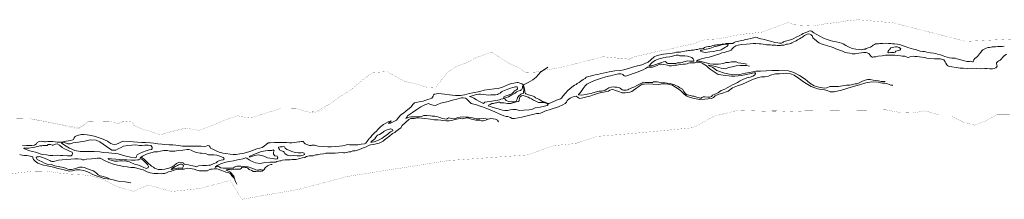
# Model space of a CAD drawing. Header units: metres. Extents: x 347609 to 404409, y 8547781 to 8605413.
# Tile 3 of 38: x 352336 to 356366, y 8548434 to 8549171. Entities that reach past the tile are written whole.
import ezdxf

# ---------------------------------------------------------------- set-up
doc = ezdxf.new("R2010")
doc.units = ezdxf.units.M
doc.layers.add('01. RIO', color=7, linetype='Continuous', lineweight=5, true_color=0x2776bb)
doc.layers.add('02. FAJA MARGINAL', color=5, linetype='Continuous', lineweight=0)
doc.layers.add('PREDIOS INSCRITOS EN LA BASE GRAFICA REGISTRAL (HUAURA) NOMBRE', color=7, linetype='Continuous', true_color=0xfffff0)

# ---------------------------------------------------------------- blocks, each defined once
blk = doc.blocks.new('REIORORI')
at = {"layer": '01. RIO', "color": 152, "lineweight": 15, "true_color": 0x2776bb, "flags": 128}
for points in [[(356366.2, 8549063), (356357.7, 8549061.7), (356350.7, 8549060.9), (356338.3, 8549060.7), (356329.4, 8549060.1), (356322.5, 8549059.7), (356316.9, 8549059.6), (356311.8, 8549058.6), (356305.5, 8549057.6), (356300.2, 8549056.4), (356292.3, 8549053.7), (356286.1, 8549051.1), (356278.3, 8549047.2), (356274.6, 8549043.7), (356271.1, 8549038.6), (356264.6, 8549030.7), (356255.8, 8549020.3), (356245.6, 8549012.3), (356241.3, 8549005.9), (356239.4, 8549000.4), (356239.1, 8548997.7), (356238.4, 8548997.7), (356235.9, 8548998.7), (356233.1, 8548999.7), (356229.8, 8549000.2), (356223.9, 8548999.9), (356213.4, 8548999.6), (356203.3, 8549002), (356192.1, 8549004.9), (356184.4, 8549007.9), (356176.8, 8549009.6), (356171.4, 8549010.7), (356165.3, 8549012.7), (356151.9, 8549013.3), (356142, 8549014.8), (356132.8, 8549016.9), (356123.2, 8549020.1), (356115.5, 8549022.1), (356104.7, 8549026.2), (356093, 8549030), (356085.7, 8549031.9), (356077.8, 8549033.3), (356063.9, 8549035.1), (356049.5, 8549038), (356039.4, 8549040.6), (356032.1, 8549040.6), (356022.4, 8549042.3), (356013.5, 8549044.7), (356003, 8549048.2), (355995.1, 8549050.1), (355976, 8549055.6), (355960, 8549061.4), (355948.6, 8549065), (355937.2, 8549068.6), (355928.4, 8549070.2), (355917.1, 8549071.6), (355909.1, 8549072.4), (355901.7, 8549073.2), (355891.8, 8549073.4), (355881.3, 8549074.1), (355869.6, 8549073.9), (355862.2, 8549073.9), (355857.3, 8549072.7), (355851.7, 8549072.4), (355847, 8549072.2), (355842.5, 8549072.1), (355839, 8549071.6), (355834.9, 8549069.5), (355829.9, 8549066.2), (355826.8, 8549063.8), (355818.5, 8549058.3), (355809.1, 8549055), (355800.7, 8549052.2), (355797.9, 8549050.2), (355791.8, 8549049.4), (355782.4, 8549047.8), (355772.3, 8549048.2), (355758.4, 8549049.5), (355743.6, 8549052.8), (355731.2, 8549057.7), (355716.9, 8549064.6), (355706.6, 8549071.9), (355700.2, 8549074.1), (355689.6, 8549077.2), (355678.3, 8549079.9), (355663.5, 8549082.9), (355654, 8549085.7), (355640.9, 8549089.2), (355625.5, 8549095), (355611.4, 8549102.8), (355595.8, 8549111.1), (355587, 8549116.7), (355581.9, 8549120.3), (355577.8, 8549123.8), (355574.2, 8549125.4), (355565.8, 8549123.5), (355558, 8549119.9), (355549.6, 8549117.2), (355542.7, 8549114), (355536.1, 8549110.3), (355526.4, 8549104.2), (355514.3, 8549099.1), (355505, 8549094.2), (355496.4, 8549090.4), (355485.3, 8549086.9), (355476.7, 8549084.8), (355470.2, 8549082.5), (355465.3, 8549081.6), (355462.1, 8549080.1), (355460, 8549077.7), (355454.6, 8549075.3), (355446.6, 8549075.2), (355439.3, 8549075.7), (355427.6, 8549078), (355409.7, 8549082.9), (355402.2, 8549084), (355384.1, 8549089.2), (355369.1, 8549092.1), (355362.2, 8549093.8), (355357.8, 8549096.3), (355354.7, 8549098.2), (355349.1, 8549099.1), (355339.2, 8549096.7), (355328.4, 8549093.5), (355316, 8549091.3), (355305, 8549089.6), (355299.6, 8549087.4), (355290.1, 8549085.8), (355279.4, 8549083.3), (355266.2, 8549080.4), (355260.9, 8549077.9), (355255, 8549073.5), (355246.3, 8549072.8), (355239.4, 8549073.1), (355231.5, 8549073.4), (355226.3, 8549072.8), (355221, 8549071.2), (355214.5, 8549071.4), (355208.7, 8549069.3), (355204.1, 8549069.2), (355200.7, 8549068.3), (355196.8, 8549067.3), (355193.4, 8549068), (355190.2, 8549067.9), (355184.4, 8549066.9), (355179.2, 8549065.9), (355172.7, 8549065.1), (355166.4, 8549062.5), (355162, 8549061.5), (355154.8, 8549060.7), (355146.9, 8549059.2), (355139.5, 8549056.5), (355134.3, 8549052.7), (355128.3, 8549051.9), (355123.1, 8549051.9), (355117.1, 8549051), (355111.1, 8549048.6), (355105.1, 8549048.3), (355098.6, 8549047.8), (355093.4, 8549046.1), (355091.8, 8549045.5), (355084.4, 8549045.3), (355079.3, 8549045), (355073.6, 8549044.2), (355068.3, 8549043.6), (355064.7, 8549042.6), (355058.8, 8549041.9), (355047.8, 8549040), (355041, 8549037.7), (355031.7, 8549037.5), (355024.5, 8549037.3), (355015.1, 8549035.4), (355006.2, 8549033.9), (354971.2, 8549029.1), (354945.3, 8549024), (354932.9, 8549019.1), (354919.2, 8549006.4), (354908.9, 8548997), (354905, 8548995.3), (354882.9, 8548985.2), (354854.3, 8548978.5), (354822.1, 8548969.1), (354808.3, 8548964.7), (354794.4, 8548962.9), (354772.1, 8548960.6), (354748.8, 8548957.1), (354711.4, 8548949.1), (354703, 8548946.4), (354691.4, 8548944.5), (354676.3, 8548940.5), (354666, 8548938.5), (354655.4, 8548934.8), (354650.3, 8548929.8), (354643, 8548925.7), (354633.1, 8548919.3), (354625.5, 8548913.9), (354618.3, 8548909.3), (354613.2, 8548905.7), (354606.7, 8548902), (354595.8, 8548894.4), (354587.6, 8548887), (354579.5, 8548879.8), (354569.5, 8548869.9), (354558.6, 8548857.3), (354553.3, 8548848.4), (354550, 8548846.2), (354541.4, 8548843.7), (354533.1, 8548840.6), (354522.4, 8548835.3), (354512.1, 8548830.9), (354506.7, 8548828.3), (354503.6, 8548826.7), (354499.1, 8548827.4), (354492.6, 8548830.4), (354486.9, 8548832.5), (354476.1, 8548835.9), (354469.7, 8548839.6), (354460.5, 8548844.4), (354447.4, 8548850.4), (354445.3, 8548853.4), (354444.8, 8548854.3), (354442.1, 8548855.4), (354433.3, 8548858.2), (354419.3, 8548863.2), (354408.1, 8548866.7), (354406.3, 8548868.8), (354404.9, 8548870.6), (354403.5, 8548874), (354403.3, 8548877.3), (354402.9, 8548884.1), (354400.4, 8548893.5), (354400, 8548896.5), (354397.7, 8548903.5), (354391.8, 8548907.4), (354387.4, 8548908.6), (354382.9, 8548911.1), (354376.3, 8548913.3), (354373, 8548913.4), (354359.1, 8548911), (354348.8, 8548909.6), (354337.4, 8548905.1), (354325.2, 8548899.9), (354312.1, 8548894.6), (354294.5, 8548888.2), (354278.9, 8548887.4), (354237.4, 8548881.3), (354220, 8548876.7), (354191, 8548871), (354175.4, 8548868.4), (354157.4, 8548862), (354140.9, 8548859.8), (354133.3, 8548860), (354120.5, 8548860.6), (354095.9, 8548862.6), (354074.3, 8548865.3), (354062.8, 8548867.4), (354050.7, 8548868.2), (354034.2, 8548865.8), (354030.5, 8548862.3), (354028.1, 8548856.8), (354026.5, 8548852.9), (354023.2, 8548849.5), (354016.9, 8548846.4), (354006.5, 8548843.7), (353994.6, 8548839.5), (353987.1, 8548837.3), (353970.6, 8548833.8), (353959.1, 8548831.8), (353952.6, 8548829.4), (353946.9, 8548825), (353937.3, 8548812), (353924.5, 8548802.6), (353916.5, 8548795.4), (353907.7, 8548787.1), (353896, 8548780.3), (353888.2, 8548770.4), (353879.1, 8548758.5), (353864.8, 8548751.2), (353853.6, 8548746.3), (353845.1, 8548744.7), (353846.2, 8548747), (353852.6, 8548750.9), (353857.3, 8548755.6)], [(356375.5, 8549030.1), (356366.1, 8549022.4), (356358.8, 8549015.6), (356354.6, 8549009.9), (356349.5, 8549004.6), (356344.1, 8549002.5), (356340.3, 8548999), (356337.5, 8548997), (356334.5, 8548993.4), (356333.7, 8548990), (356335.7, 8548985.3), (356336.3, 8548980.6), (356334.6, 8548976.7), (356330.8, 8548972.9), (356324.6, 8548970.6), (356318.3, 8548969.9), (356307.1, 8548969.6), (356294.5, 8548970.2), (356287, 8548970.2), (356270.1, 8548969.9), (356252, 8548971), (356232.6, 8548971.5), (356215.2, 8548970.5), (356197.3, 8548971.8), (356185.5, 8548972), (356168.5, 8548974.2), (356151.7, 8548977.2), (356139.9, 8548979.6), (356134.7, 8548982), (356131.4, 8548986), (356127.4, 8548992), (356124.7, 8548998.4), (356121.4, 8549002.3), (356118.3, 8549005.9), (356113.7, 8549008.3), (356105.6, 8549011), (356081, 8549010.2), (356060.9, 8549011.6), (356049.5, 8549013.2), (356044.3, 8549014.6), (356038, 8549015.7), (356028.3, 8549016.9), (356018.6, 8549018.2), (356009.1, 8549019.4), (355999.6, 8549020.4), (355992.5, 8549020.9), (355983.8, 8549019.7), (355977.2, 8549017.2), (355972.8, 8549015.9), (355969.1, 8549016.6), (355964.6, 8549019.2), (355958.8, 8549020.9), (355954.1, 8549021.7), (355947.5, 8549021.4), (355941, 8549022.6), (355930.6, 8549024.1), (355918.6, 8549025.1), (355908, 8549025.8), (355893, 8549026.1), (355880.2, 8549024.9), (355865.7, 8549022.7), (355850, 8549020.7), (355840.6, 8549019.3), (355831.7, 8549018.3), (355828.6, 8549016.9), (355824.7, 8549016.9), (355821.7, 8549020.1), (355816.2, 8549026.7), (355811.1, 8549032.4), (355800.9, 8549036), (355789.6, 8549036.1), (355782.3, 8549034.7), (355770.2, 8549033.1), (355756.2, 8549031.1), (355743.7, 8549031.6), (355733.4, 8549033), (355722.8, 8549035.7), (355711.5, 8549038.4), (355704.2, 8549041.6), (355695.5, 8549044.8), (355684.8, 8549049.2), (355676.7, 8549052), (355671.3, 8549054.1), (355665.7, 8549056.5), (355657.3, 8549059.5), (355650.6, 8549061.5), (355643.3, 8549063.8), (355634.5, 8549065.9), (355624.3, 8549069.2), (355616.8, 8549072.5), (355607.7, 8549076.5), (355601.9, 8549080.6), (355597.1, 8549084.5), (355588.8, 8549090.9), (355583.1, 8549097), (355580.7, 8549103.7), (355575.7, 8549108.6), (355569.6, 8549111.3), (355564.8, 8549112.4), (355559.7, 8549111.4), (355557, 8549109.7), (355551.4, 8549108.2), (355547.8, 8549106.2), (355544.7, 8549103), (355540, 8549099.6), (355534.4, 8549096.5), (355527.7, 8549091.9), (355519.3, 8549087.8), (355514.6, 8549084.9), (355510.9, 8549082.7), (355504.5, 8549079.9), (355496.4, 8549076.2), (355492.3, 8549073.7), (355486.5, 8549071.4), (355480, 8549070.4), (355473.1, 8549070), (355467.3, 8549067.8), (355463.9, 8549066.3), (355460.2, 8549066.4), (355458.2, 8549066.2), (355453.4, 8549065.9), (355450.1, 8549065.8), (355443.5, 8549065.6), (355437, 8549065.6), (355429.6, 8549065.9), (355421.7, 8549066.9), (355415.6, 8549066.9), (355409.7, 8549067.7), (355404.7, 8549068), (355399.2, 8549068), (355393.3, 8549068.5), (355387.1, 8549069.4), (355378.7, 8549070.7), (355369.9, 8549071.4), (355362.9, 8549071.9), (355349.2, 8549072.9), (355337.8, 8549073.7), (355325.4, 8549072.3), (355310.8, 8549070.9), (355290.9, 8549069.8), (355277.5, 8549066), (355267.9, 8549064.2), (355258.7, 8549057.7), (355252.8, 8549051.5), (355248, 8549046.4), (355237.9, 8549042.5), (355228.3, 8549038.5), (355219.3, 8549036.1), (355210.1, 8549034.5), (355202.1, 8549031.3), (355188.5, 8549026.7), (355171.3, 8549021.5), (355158.8, 8549017.9), (355143.7, 8549014.6), (355127.1, 8549010.8), (355110.9, 8549005.5), (355107.6, 8549003.3), (355107.4, 8549002), (355108.5, 8549001), (355111.3, 8549002.1), (355118.5, 8549001.3), (355126.1, 8549000), (355134.5, 8548997.1), (355146.1, 8548993.5), (355161.4, 8548990.1), (355174.1, 8548988.8), (355185.1, 8548987.9), (355196.5, 8548988.4), (355216.8, 8548991.1), (355227, 8548994.8), (355238.7, 8548995.8), (355250.1, 8548997.8), (355269.2, 8548997.5), (355277.5, 8548994), (355298.7, 8548991.2), (355312.2, 8548989)], [(354397.7, 8548903.5), (354417.1, 8548913), (354436.3, 8548924.3), (354450.4, 8548935), (354459.8, 8548946.3), (354468.3, 8548956.1), (354497.8, 8548976.8)], [(355878.7, 8548917.6), (355861.8, 8548917.3), (355850.7, 8548920), (355829.6, 8548923.3), (355817.2, 8548925.5), (355807.9, 8548925.8), (355796.2, 8548922.4), (355785.3, 8548919.4), (355775.1, 8548913.4), (355763.6, 8548908.3), (355756.4, 8548907.4), (355733.5, 8548902), (355720.8, 8548901.7), (355703.9, 8548899.8), (355687.1, 8548896.8), (355674.7, 8548897.1), (355660.8, 8548897.4), (355652.1, 8548896.8), (355639.2, 8548891.7), (355630.4, 8548889.9), (355607.5, 8548894.1), (355587.6, 8548900.1), (355570.4, 8548911), (355551.1, 8548926.4), (355527.6, 8548942.6), (355504.1, 8548954.1), (355482.7, 8548960.7), (355443.8, 8548963.1), (355414.3, 8548962.5), (355367.8, 8548959.2), (355349, 8548959.9), (355329.4, 8548956.3), (355307.3, 8548951.2), (355282.5, 8548946.8), (355254.4, 8548944.3), (355220.5, 8548951.9), (355189.8, 8548962.5), (355173.1, 8548974.6), (355155.5, 8548983.7), (355157.2, 8548983.9), (355172, 8548981.6), (355188.3, 8548978), (355207.6, 8548972.2), (355223.5, 8548969.5), (355238.7, 8548975.4), (355252.9, 8548978), (355268.2, 8548981.4), (355285.6, 8548983.3), (355300.8, 8548983.3), (355310.5, 8548983), (355322.8, 8548979.9)], [(355910.3, 8548902.1), (355902.1, 8548902.6), (355894.6, 8548905.6), (355887.7, 8548907.7), (355877.7, 8548910.6), (355868, 8548911.2), (355859.7, 8548912.5), (355849.4, 8548914.6), (355824.5, 8548916.4), (355798.9, 8548912.1), (355773.6, 8548903.4), (355743.9, 8548895.4), (355700.3, 8548881.6), (355670.1, 8548874.5), (355653.8, 8548874.5), (355641.3, 8548879.9), (355630.6, 8548882.7), (355618.4, 8548884.9), (355601.9, 8548887.9), (355575.7, 8548897), (355547.8, 8548913.7), (355523.4, 8548931), (355506.1, 8548942.9), (355491.7, 8548948.7), (355472.8, 8548951.6), (355462.3, 8548949.9), (355446.3, 8548949.3), (355430.3, 8548948.7), (355409.1, 8548942.9), (355400.5, 8548939.5), (355385.9, 8548936.4), (355371.7, 8548937), (355360.3, 8548934.1), (355335.1, 8548925.4), (355309, 8548913.1), (355294.5, 8548906), (355273.9, 8548899), (355253.6, 8548891), (355236.1, 8548877.1), (355227.6, 8548875.2), (355213.3, 8548870), (355197.9, 8548865), (355183.2, 8548858), (355176.3, 8548851.9), (355167.8, 8548847.8), (355140.2, 8548845.1), (355120.3, 8548844.2), (355096.3, 8548847.8), (355080.8, 8548851.5), (355063.4, 8548857.9), (355053.2, 8548867.7), (355040.6, 8548881.1), (355027.7, 8548890.7), (355014, 8548897.9), (355007.7, 8548902), (354989.5, 8548906.4), (354970.3, 8548907.2), (354949.8, 8548905.3), (354928, 8548906.8), (354909.6, 8548907.2), (354892, 8548906.4), (354884.1, 8548905.9), (354871.9, 8548897.9), (354856, 8548887.5), (354846.7, 8548880.7), (354841.1, 8548876.8), (354833.3, 8548873.3), (354823.7, 8548872.2), (354814.2, 8548871.4), (354801.1, 8548871), (354787.9, 8548876), (354775.1, 8548879.9), (354767.6, 8548883.4), (354761.4, 8548884.7), (354752.3, 8548882.2), (354745.9, 8548877.6), (354732.3, 8548874.9), (354718.2, 8548872.6), (354705.9, 8548869.3), (354685.4, 8548862.3), (354670.3, 8548856.7), (354652.3, 8548853), (354640.9, 8548850.5), (354629.3, 8548848.2), (354623.5, 8548849.7), (354618.3, 8548854.8), (354613.2, 8548857.5), (354607.6, 8548856.3), (354597.7, 8548852.6), (354589.6, 8548849.5), (354583.6, 8548844.5), (354577.6, 8548839.9), (354573.7, 8548832.5), (354568.7, 8548826.9), (354559.6, 8548821.9), (354541, 8548813.9), (354512, 8548803.7), (354485.9, 8548795.2), (354477.6, 8548791.5), (354467.7, 8548787), (354460.9, 8548786.5), (354451.7, 8548786.3), (354442, 8548783.9), (354423.8, 8548778.9), (354407.2, 8548774.5), (354391.9, 8548771.4), (354361.9, 8548765.4), (354352.2, 8548765.6), (354345.3, 8548769.1), (354340.3, 8548771.6), (354334.6, 8548773.1), (354327.3, 8548773.1), (354317.8, 8548776.4), (354299, 8548784.9), (354280.4, 8548793.1), (354261.3, 8548800.8), (354243.5, 8548807.9), (354230.9, 8548813.3), (354217.3, 8548817.6), (354205.7, 8548821.7), (354189.9, 8548825.9), (354183.5, 8548827.7), (354177.1, 8548833.9), (354171.5, 8548838.9), (354164.4, 8548846.4), (354160.5, 8548849.3), (354151.6, 8548850.9), (354144.6, 8548849.9), (354125.2, 8548844.5), (354113.4, 8548841.8), (354098.5, 8548838.5), (354089.5, 8548835.8), (354059.8, 8548828.6), (354046.7, 8548822.5), (354038.6, 8548818.6), (354028.7, 8548819.6), (354018.3, 8548823.6), (354009.8, 8548826.9), (353998.9, 8548823.6), (353994, 8548821.4), (353977.8, 8548813.5), (353961.2, 8548803), (353944, 8548790), (353931.6, 8548782.6), (353924, 8548776), (353922.2, 8548772.9), (353921.3, 8548770.6), (353917.2, 8548764.9), (353923.8, 8548767.7), (353931, 8548771.5), (353937.1, 8548772.7), (353947.7, 8548772.1), (353967.8, 8548772.1), (353980.4, 8548774), (353990.4, 8548777.3), (353997.7, 8548778.2), (354003.3, 8548778.3), (354017.2, 8548776), (354024.6, 8548775.7), (354035.1, 8548775), (354042.4, 8548773.8), (354051.9, 8548771.5), (354059.7, 8548767.9), (354065.5, 8548765), (354074.3, 8548763.9), (354082.1, 8548762.6), (354086.1, 8548764.6), (354091.5, 8548767.9), (354105.5, 8548765.2), (354114.6, 8548764.1), (354127.4, 8548768.7), (354139, 8548771.5), (354153.7, 8548772.2), (354163.1, 8548771.1), (354173.5, 8548771.1), (354190, 8548768.5), (354204.8, 8548764.1), (354221.3, 8548764.4), (354235.9, 8548765.9), (354253.3, 8548762.8), (354264.8, 8548765.4), (354284.2, 8548762.2), (354291.4, 8548758.7), (354296.2, 8548751.3)], [(353857.3, 8548755.6), (353844.2, 8548751.7), (353834.2, 8548746.8), (353824.8, 8548741.3), (353813.7, 8548732.6), (353809.2, 8548727.7), (353802.1, 8548720.1), (353798.2, 8548715.3), (353787.4, 8548705.5), (353778.2, 8548695.3), (353771.7, 8548688.1), (353768.5, 8548684.5), (353759.9, 8548673.5), (353752.3, 8548664.5), (353747.8, 8548661.9), (353733.2, 8548659.9), (353720.8, 8548657.7), (353707.9, 8548657.6), (353696.6, 8548657.1), (353686.3, 8548657.7), (353677.8, 8548658.3), (353669.3, 8548655.9), (353657.6, 8548652.9), (353645.3, 8548651.8), (353630.2, 8548650.9), (353611.7, 8548649.7), (353596.8, 8548649.6), (353579.1, 8548650.7), (353558.4, 8548652.6), (353542.5, 8548655.5), (353532, 8548656.4), (353529.3, 8548655.2), (353521.8, 8548655.2), (353511, 8548659.3), (353505.3, 8548661.9), (353499.8, 8548667.1), (353497.5, 8548670.8), (353488.9, 8548670.7), (353482.6, 8548669.5), (353478.6, 8548669.9), (353469.4, 8548669.1), (353462.9, 8548666.8), (353449.9, 8548665.5), (353440.4, 8548666), (353430.3, 8548667.1), (353416.8, 8548667.5), (353402.5, 8548667.3), (353391.4, 8548667), (353378.8, 8548666.8), (353362.1, 8548665.9), (353353.2, 8548665.7), (353345.3, 8548659.4), (353338.4, 8548654), (353328.9, 8548647), (353319.6, 8548644.4), (353307.2, 8548640.6), (353289.4, 8548634.5), (353277.9, 8548630.8), (353264.3, 8548625.5), (353249.9, 8548622.3), (353237.6, 8548620.2), (353222.1, 8548617.8), (353209.8, 8548617.8), (353197.6, 8548619.5), (353180.5, 8548622), (353167.2, 8548623.6), (353159.7, 8548625.4), (353152.4, 8548627.8), (353137.9, 8548634.1), (353124.1, 8548640.9), (353117.7, 8548644), (353115.6, 8548648.4), (353111.9, 8548653.4), (353106, 8548654.2), (353099.3, 8548652.1), (353092, 8548651.3), (353079.5, 8548651.5), (353065.5, 8548651.5), (353040.4, 8548652), (353019.6, 8548651.6), (353002.6, 8548652.3), (352985.9, 8548654.6), (352975.2, 8548656.6), (352963.4, 8548657.2), (352948.4, 8548657.8), (352929.4, 8548658.8), (352918.4, 8548660.5), (352901.5, 8548661.4), (352885, 8548664.1), (352871, 8548665.2), (352850.7, 8548667), (352836.5, 8548666.9), (352819.1, 8548667.9), (352800.2, 8548669.7), (352785.6, 8548671.3), (352758.8, 8548673.1), (352749.6, 8548669.1), (352741.4, 8548663.9), (352732.2, 8548660.4), (352723.2, 8548658.9), (352716.7, 8548659.6), (352709.1, 8548662.3), (352705.3, 8548665.8), (352701.6, 8548669.1), (352695.1, 8548672.6), (352686.7, 8548676.1), (352677.7, 8548680.8), (352665, 8548684.8), (352657.7, 8548688), (352645.9, 8548692), (352628.2, 8548695.8), (352612.8, 8548698.5), (352598.6, 8548699.5), (352589.1, 8548699.3), (352571.7, 8548696), (352563.5, 8548691.5), (352559.5, 8548686), (352556.3, 8548680), (352553.5, 8548677.5), (352544.4, 8548675.6), (352536, 8548673.4), (352527.1, 8548673), (352518.2, 8548671.5), (352508.6, 8548669), (352503.4, 8548668.2), (352496.7, 8548668.3), (352489.3, 8548668.8), (352481.6, 8548669.9), (352472.4, 8548671.1), (352464.8, 8548671.8), (352458.4, 8548671.3), (352451.1, 8548670.6), (352441.8, 8548669.4), (352437.5, 8548669.6), (352434.4, 8548670.7), (352431.2, 8548671.4), (352424.3, 8548672.2), (352417.7, 8548671.2), (352413, 8548670), (352408.2, 8548667.4), (352404.8, 8548661.9), (352401.6, 8548658.8), (352396.5, 8548655.5), (352386, 8548654.1), (352377, 8548655.2), (352364.8, 8548655), (352355.7, 8548654), (352347.6, 8548655.3)], [(354253.3, 8548762.8), (354240, 8548756.9), (354233.4, 8548755.7), (354230.1, 8548755.4), (354225.7, 8548756.5), (354219.8, 8548758.7), (354211.5, 8548759.1), (354203.2, 8548759.1), (354191.7, 8548760.9), (354185.2, 8548763.4), (354174.1, 8548766.7), (354169.5, 8548768.2), (354164, 8548768.4), (354159.1, 8548767.1), (354152.8, 8548765.6), (354147.1, 8548764.7), (354139, 8548765.3), (354130.9, 8548764), (354123.4, 8548762.4), (354113.3, 8548760.5), (354103, 8548757.2), (354093.8, 8548756.2), (354082.2, 8548755.9), (354067, 8548757.9), (354059.8, 8548759), (354048.1, 8548760.5), (354032.7, 8548760.6), (354017.6, 8548762.8), (353994.8, 8548765.8), (353982.7, 8548767.2), (353973, 8548768.9), (353963.9, 8548767.9), (353950.3, 8548766.1), (353936.7, 8548765.2), (353928.3, 8548761.5), (353915.4, 8548749.1), (353901.1, 8548737), (353895.6, 8548727.4), (353887, 8548720.5), (353875.6, 8548712.1), (353871.3, 8548708.3), (353862, 8548704), (353850.5, 8548693.4), (353835.4, 8548682.6), (353829.6, 8548677.7), (353823.3, 8548672.5), (353815.3, 8548668.1), (353807.9, 8548664.9), (353799.4, 8548662.4), (353785.5, 8548659.4), (353772.5, 8548657.2), (353764.1, 8548654.4), (353754.9, 8548649.8), (353748.2, 8548646.7), (353739.3, 8548643.8), (353733.3, 8548641), (353725.6, 8548638.3), (353716.2, 8548634.7), (353708.8, 8548633), (353700.2, 8548632.3), (353691, 8548629.4), (353683.8, 8548628.2), (353674.8, 8548626.5), (353667.1, 8548624), (353661.6, 8548625.3), (353657.6, 8548625.8), (353641.2, 8548624.2), (353627.6, 8548623.6), (353619, 8548623.9), (353611.5, 8548623.5), (353606.5, 8548623.2), (353602, 8548623.6), (353596.7, 8548623.8), (353589.8, 8548622.9), (353579.9, 8548621), (353566.6, 8548618.6), (353555.4, 8548616.7), (353547.5, 8548616.7), (353540.2, 8548613.2), (353537.3, 8548611.9), (353529.9, 8548612.8), (353521.2, 8548612.2), (353509.6, 8548609.9), (353503, 8548605.8), (353493, 8548603.5), (353482.3, 8548600.8), (353476.8, 8548599.9), (353467.6, 8548597.9), (353457.9, 8548596.8), (353451.9, 8548596.8), (353443.6, 8548596.5), (353436, 8548596.5), (353422.7, 8548595.3), (353411.6, 8548593.9), (353405.6, 8548592.5), (353400.4, 8548591.4), (353394.9, 8548590.3), (353389, 8548588.9), (353384.4, 8548586.1), (353376.6, 8548585.9), (353359.8, 8548585.7), (353339.9, 8548585), (353321.4, 8548580.7), (353301.1, 8548583.6), (353288.3, 8548588.5), (353275.2, 8548595.6), (353265.9, 8548602.8), (353261.4, 8548603.6), (353249.1, 8548599.9), (353237.6, 8548596.7), (353228.1, 8548595.5), (353212, 8548592.2), (353193.7, 8548588.7), (353180, 8548586.7), (353162.2, 8548581.3), (353150.5, 8548575.3), (353144.4, 8548572.7), (353137.3, 8548567.4), (353135.8, 8548565.1), (353138.4, 8548566), (353146.6, 8548569.5), (353148.9, 8548569.7), (353152.7, 8548567.3), (353159.1, 8548563.7), (353168.7, 8548562.2), (353178.5, 8548562), (353190, 8548561.8), (353201.7, 8548561.3), (353210.7, 8548561.5), (353214, 8548566.2), (353225.5, 8548570.4), (353241.5, 8548570.6), (353256.8, 8548569.2), (353271.5, 8548567.4), (353286.6, 8548562.1), (353297.2, 8548557.2), (353303, 8548554.9), (353307.6, 8548554.2), (353314.6, 8548555.1), (353323.4, 8548555.8), (353329.6, 8548553.5), (353336.8, 8548556.5), (353340.9, 8548563), (353350.3, 8548571.1), (353355.5, 8548574.6), (353365.4, 8548576.9), (353370.2, 8548576.6)], [(352706.7, 8548517), (352682.7, 8548519.9), (352662.6, 8548526), (352644.7, 8548531.6), (352633, 8548537.3), (352624, 8548542.2), (352606.8, 8548549), (352597.9, 8548551.6), (352582.8, 8548555), (352568, 8548554.5), (352551.8, 8548551.4), (352540.7, 8548549.6), (352517.8, 8548555.2), (352493.1, 8548560.9), (352469.2, 8548567.7), (352448.5, 8548571.7), (352434.2, 8548574.3), (352411.2, 8548581.8), (352399, 8548591.1), (352393.3, 8548597.2), (352390.4, 8548604.1), (352389.7, 8548608.9), (352379.8, 8548610.3), (352371.7, 8548612.7), (352365.7, 8548613.1), (352356.4, 8548613.1), (352346.3, 8548614.5), (352339.3, 8548616.4), (352337.1, 8548617.5)], [(353214.9, 8548519.6), (353204, 8548529.6), (353200.9, 8548537.2), (353196.1, 8548541.5), (353188, 8548543.3), (353179.6, 8548545), (353171, 8548549.3), (353161.9, 8548552.4), (353153.1, 8548556.1), (353148.1, 8548558.2), (353143.2, 8548559.1), (353137.7, 8548559.1), (353132, 8548559), (353124.1, 8548558.2), (353117.5, 8548557.4), (353111.4, 8548555.1), (353103.2, 8548551.4), (353090.5, 8548550.9), (353072.3, 8548551), (353061.4, 8548554.1), (353050.7, 8548557.4), (353034.3, 8548560.8), (353022.1, 8548561.2), (353011.9, 8548559.3), (353008.8, 8548557.4), (353000.6, 8548557), (352987.6, 8548556.7), (352984.7, 8548558.3), (352976.5, 8548556.2), (352964.1, 8548551.9), (352952.9, 8548548), (352945.7, 8548546.1), (352937.3, 8548542.6), (352928.8, 8548540.2), (352922.5, 8548539.8), (352915.5, 8548539.1), (352903, 8548539.2), (352886.7, 8548539.3), (352869.7, 8548542.4), (352858.3, 8548546.2), (352852.9, 8548549.4), (352841.4, 8548554.6), (352831.3, 8548557.6), (352819.8, 8548560.3), (352806.5, 8548563.8), (352798, 8548564.6), (352790.8, 8548564.7), (352783.6, 8548566.5), (352776.5, 8548567.4), (352763.1, 8548568.3), (352742.8, 8548572.1), (352723.8, 8548577.2), (352701.8, 8548584.4), (352683.9, 8548593.2), (352671.8, 8548599.7), (352666.2, 8548602.8), (352654.8, 8548602.5), (352645.5, 8548601.2), (352630.1, 8548600.5), (352609.9, 8548598.5), (352600.6, 8548596.3), (352593.9, 8548596.5), (352587.9, 8548598.7), (352574.9, 8548599.8), (352561.4, 8548599.4), (352545.3, 8548598.9), (352528, 8548597), (352510.3, 8548595.6), (352495.6, 8548594), (352486.1, 8548592.3), (352475.1, 8548589.4), (352467.8, 8548589.2), (352463.2, 8548590.7), (352459, 8548592.9), (352452.4, 8548595.4), (352438.4, 8548602.2), (352427.7, 8548605.8), (352418.9, 8548609.1), (352412.8, 8548608.9), (352406, 8548608.5), (352403.7, 8548606.9), (352404.6, 8548603.4), (352408.2, 8548597.4), (352416, 8548593.6), (352428.4, 8548588.3), (352438, 8548582.5), (352449, 8548578.7), (352465.5, 8548576.7), (352479.9, 8548571.8), (352500.1, 8548567.8), (352516.7, 8548563.9), (352526, 8548559.8), (352533.6, 8548557.8), (352540.1, 8548556.1), (352548, 8548556.7), (352560.5, 8548559.6), (352580.9, 8548565.8), (352591.4, 8548566.5), (352599.8, 8548564.1), (352617.8, 8548557.4), (352636.4, 8548551.2), (352644, 8548546.3), (352651.3, 8548540.8), (352656.8, 8548533.8), (352666.2, 8548530.3), (352673.1, 8548529.4), (352687.6, 8548524.4), (352695, 8548522.6), (352700.5, 8548519.9), (352706.7, 8548517)], [(353336.8, 8548556.5), (353329.3, 8548550), (353323.9, 8548549.4), (353317.1, 8548549), (353309.6, 8548548.9), (353302.4, 8548548.7), (353296.1, 8548547.6), (353292, 8548548.4), (353286.4, 8548551.5), (353283.8, 8548553.6), (353278.6, 8548554.7), (353275.1, 8548556.9), (353270.9, 8548561), (353268.5, 8548562.9), (353263.9, 8548564), (353258.9, 8548564.9), (353252.8, 8548565.4), (353249.1, 8548565.4), (353245.7, 8548563.9), (353243, 8548560.2), (353238.2, 8548558.2), (353231.9, 8548557.9), (353218.1, 8548557), (353203.5, 8548555.5), (353194.8, 8548555.9), (353187.6, 8548555.8), (353181.7, 8548554.6), (353181.1, 8548553.4), (353184.8, 8548551.5), (353193, 8548548.7), (353199.4, 8548545.6), (353203.7, 8548539.4), (353208.8, 8548533.6), (353211.5, 8548530.1), (353213.4, 8548528.7), (353214.9, 8548519.6)], [(352706.7, 8548517), (352724, 8548512.7), (352739.7, 8548508.9), (352768, 8548505.1), (352791.1, 8548502)], [(353214.9, 8548519.6), (353217, 8548514.3), (353220.1, 8548507.5), (353224.8, 8548496.1)]]:
    blk.add_lwpolyline(points, dxfattribs=at)
for points in [[(355124.9, 8549045.1), (355122.4, 8549044.5), (355122.5, 8549042.3), (355129.3, 8549038.9), (355143.6, 8549036.8), (355160.6, 8549038.7), (355176.3, 8549040.3), (355192.4, 8549044.1), (355202.7, 8549045.5), (355207.9, 8549047.6), (355211.7, 8549050.5), (355218.7, 8549054.2), (355225.5, 8549058.2), (355230.4, 8549061.4), (355235.2, 8549065.4), (355236.4, 8549067.8), (355236, 8549070.1), (355233.4, 8549071.1), (355226.9, 8549070.4), (355219.9, 8549070.2), (355216.3, 8549069.2), (355208.8, 8549067.5), (355200.9, 8549064.8), (355196, 8549064.1), (355189.9, 8549062.8), (355180.1, 8549061.1), (355174.2, 8549058.4), (355160.8, 8549052.9), (355154, 8549051.5), (355146.1, 8549050.5), (355137.6, 8549048.1), (355130.5, 8549046.1)], [(355941.9, 8549052.6), (355935.6, 8549057.5), (355927.7, 8549059.8), (355920.6, 8549059.8), (355913.3, 8549058.9), (355906.9, 8549057.5), (355902.1, 8549056.1), (355898.5, 8549052.6), (355897, 8549048.8), (355893.2, 8549045.6), (355890.4, 8549042), (355889.7, 8549038), (355891.5, 8549035.7), (355899.7, 8549035.9), (355907.8, 8549036.4), (355914.6, 8549036.7), (355919.6, 8549038.3), (355922.4, 8549041.7), (355933, 8549044.3), (355938.2, 8549045.9), (355941.9, 8549048.7), (355942, 8549051.3)], [(354911.6, 8548982.1), (354914.3, 8548983.7), (354918.6, 8548987.9), (354925.2, 8548995.9), (354930.4, 8548999.6), (354937.8, 8549003.9), (354945.6, 8549007.3), (354953.3, 8549010.4), (354970.2, 8549014.9), (354982.5, 8549017.1), (354996.6, 8549019.1), (355008.3, 8549020.8), (355023.5, 8549024.9), (355032.2, 8549024.9), (355038.8, 8549023), (355051.1, 8549022.2), (355058.5, 8549022.2), (355069.5, 8549020.9), (355086.8, 8549016), (355093.1, 8549009.9), (355095.9, 8549004.8), (355095.4, 8549001.2), (355091, 8549000.5), (355078.4, 8549001.4), (355069.5, 8549001.8), (355060.8, 8548999.5), (355052.8, 8548998.5), (355047.1, 8548994.9), (355040.9, 8548993.4), (355033.8, 8548993.9), (355027.9, 8548993.7), (355024.8, 8548992.3), (355021.2, 8548990.7), (355011.7, 8548990.7), (355003.9, 8548991.6), (354997.8, 8548990.7), (354988.9, 8548991.3), (354986.1, 8548993.3), (354982.4, 8548996.3), (354978.3, 8548999.1), (354971.4, 8548997.9), (354964.5, 8548996), (354954.8, 8548992.1), (354936.3, 8548986.1), (354928.2, 8548982.6), (354921.8, 8548981.6), (354915.9, 8548981.3)], [(354623.6, 8548864.7), (354628.8, 8548869.1), (354634.4, 8548876.8), (354641.8, 8548888), (354651, 8548899.3), (354657, 8548906.2), (354673.6, 8548915), (354692.8, 8548922.7), (354705.2, 8548926.9), (354717.2, 8548931.4), (354734.8, 8548936), (354745.5, 8548939.5), (354754.3, 8548940.3), (354763.7, 8548943.5), (354776, 8548945.5), (354787.4, 8548948.5), (354796.2, 8548948.5), (354801.6, 8548947.6), (354805.3, 8548945.7), (354808.5, 8548942.1), (354810.8, 8548940.2), (354816.7, 8548939.2), (354825.7, 8548941.8), (354836.1, 8548945.9), (354847.5, 8548950.4), (354861.2, 8548955), (354877.4, 8548961.2), (354887.5, 8548965.8), (354897.2, 8548970.4), (354904.9, 8548975.2), (354905.3, 8548975.8), (354910.7, 8548975.8), (354926.8, 8548976.8), (354936.7, 8548979.9), (354945, 8548983.3), (354955.4, 8548988), (354962.8, 8548989), (354972.6, 8548987.2), (354988.3, 8548983.8), (354994, 8548982), (355004.1, 8548982.3), (355017, 8548984), (355025.5, 8548984.4), (355032.5, 8548985.4), (355042.2, 8548986.7), (355051.8, 8548988.1), (355059.5, 8548988.3), (355067.5, 8548989.5), (355073.1, 8548992.2), (355079.3, 8548994.1), (355089.8, 8548994.2), (355095.1, 8548994.5), (355099, 8548994.6), (355102.1, 8548995.6), (355104.9, 8548996.4), (355108.9, 8548996.7), (355115, 8548996.7), (355121.4, 8548996.5), (355129.4, 8548993), (355133.2, 8548990.1), (355147.4, 8548981.2), (355153.5, 8548974.7), (355162.2, 8548967.5), (355195.2, 8548946.8), (355226.8, 8548942.1), (355249.6, 8548938.8), (355263.4, 8548939.7), (355276.3, 8548940.2), (355289.7, 8548941.8), (355304.2, 8548944.9), (355329.8, 8548950.3), (355341, 8548952.4), (355348.3, 8548952.8), (355347.8, 8548948.6), (355343.4, 8548943), (355337, 8548939.5), (355326, 8548935), (355311.9, 8548932), (355296.5, 8548925.9), (355281.9, 8548918.4), (355274.2, 8548913.7), (355263.7, 8548907.9), (355253.3, 8548903.4), (355243.5, 8548898.1), (355231.5, 8548890.9), (355221.9, 8548885.5), (355207.9, 8548880.8), (355196, 8548872.1), (355187.7, 8548867.6), (355178.4, 8548864), (355172.4, 8548861.1), (355168.4, 8548856), (355165.3, 8548853.8), (355161.1, 8548853), (355153.1, 8548853), (355141.1, 8548853.9), (355134.1, 8548853.9), (355128.6, 8548851.5), (355125.2, 8548849.6), (355120.3, 8548849.5), (355114.7, 8548851.5), (355107.2, 8548852.8), (355103.1, 8548854.7), (355095.6, 8548857), (355089.6, 8548857.5), (355085.2, 8548858.3), (355075.1, 8548860.8), (355068, 8548863.3), (355061, 8548867.2), (355053.9, 8548876.9), (355048.7, 8548886.6), (355038.7, 8548891.9), (355031.5, 8548896.2), (355021.4, 8548901.6), (355013.7, 8548904.9), (355006.1, 8548907.1), (354999, 8548909.3), (354986.5, 8548911), (354978.1, 8548911.3), (354968.7, 8548912.1), (354960.2, 8548912.4), (354954.9, 8548912.8), (354951.8, 8548914.6), (354945.8, 8548916.6), (354937.1, 8548916.6), (354930.3, 8548915.9), (354926.2, 8548913.8), (354917.1, 8548913.1), (354904.5, 8548913.1), (354896.1, 8548913.8), (354889.5, 8548914.4), (354880.8, 8548910.8), (354869.9, 8548905.6), (354865.1, 8548903), (354849.6, 8548894.4), (354841.2, 8548890.9), (354836.1, 8548889.3), (354829.9, 8548886.5), (354825.2, 8548883.3), (354818.9, 8548881.5), (354807.1, 8548881.8), (354802, 8548883.7), (354793.4, 8548889.7), (354788.7, 8548893.2), (354780.8, 8548893.7), (354771.6, 8548893.5), (354765.2, 8548895.6), (354756.9, 8548894.4), (354748.1, 8548890.9), (354739.8, 8548885.6), (354732.3, 8548881.8), (354727.8, 8548880.5), (354717.3, 8548878.2), (354708.4, 8548877.2), (354696.9, 8548874.7), (354681.8, 8548870.4), (354675.5, 8548868.3), (354665.4, 8548866.7), (354651.7, 8548863.9), (354637.2, 8548861.5), (354623.6, 8548863.3), (354622.7, 8548863.8)], [(354177, 8548855.2), (354187.1, 8548853.3), (354194.7, 8548848.9), (354205.8, 8548842.3), (354215.4, 8548836.7), (354226.2, 8548830.9), (354234.4, 8548827.1), (354237.7, 8548829.3), (354240.7, 8548832.6), (354250.1, 8548834.2), (354261.9, 8548835.2), (354269.2, 8548836.6), (354292.7, 8548840.7), (354300.3, 8548842.3), (354305.4, 8548845.1), (354314.2, 8548846.7), (354317.9, 8548848.1), (354317.9, 8548850.3), (354317.6, 8548852.7), (354318.2, 8548854.4), (354322.8, 8548857), (354335.9, 8548861.4), (354346.2, 8548864.8), (354352.1, 8548867.8), (354354, 8548870.4), (354357.3, 8548874.2), (354362, 8548879), (354366.3, 8548881.5), (354371.2, 8548884.2), (354373.7, 8548886.7), (354374.4, 8548890.7), (354372, 8548895.6), (354365.4, 8548894.9), (354354, 8548892.2), (354344.8, 8548889.9), (354333.6, 8548886.1), (354320.1, 8548881), (354313.2, 8548878.3), (354308.3, 8548875.5), (354302.3, 8548870.1), (354296.6, 8548866.5), (354292.3, 8548864.3), (354283.6, 8548863), (354274.1, 8548862.1), (354264, 8548862.7), (354255.6, 8548861.6), (354245.2, 8548863), (354236.3, 8548864.4), (354222.5, 8548865.4), (354215, 8548865.8), (354205.8, 8548864.1), (354196.8, 8548861.7), (354188.1, 8548858.7), (354179.2, 8548856.4)], [(354394.4, 8548900), (354397.5, 8548894.9), (354399.2, 8548890.5), (354399.7, 8548885.7), (354399.7, 8548881.1), (354398.6, 8548876.8), (354398.9, 8548873), (354399.5, 8548870), (354397.2, 8548869.1), (354392.4, 8548867.5), (354387.8, 8548865.5), (354384.2, 8548862.3), (354379.7, 8548858.3), (354377.1, 8548855), (354374, 8548851.1), (354371.8, 8548845.2), (354370.2, 8548839.9), (354367.8, 8548837.3), (354365.2, 8548835.4), (354358.4, 8548834.3), (354354, 8548834), (354348.2, 8548833.5), (354338.7, 8548834.8), (354333.6, 8548836.4), (354326.9, 8548839.5), (354325.7, 8548840.7), (354325, 8548842.2), (354323.6, 8548844.2), (354321.2, 8548847.2), (354321.9, 8548849.3), (354327.3, 8548851.2), (354336.7, 8548855.1), (354344, 8548858.5), (354350.8, 8548862.4), (354355.4, 8548865.8), (354363.8, 8548869.6), (354370.1, 8548874.5), (354374.6, 8548877.2), (354380.7, 8548878.9), (354386.6, 8548880.6), (354388.2, 8548882.7), (354390.4, 8548885.4), (354392.8, 8548887.6), (354394, 8548890.3), (354394.1, 8548893.1), (354393.9, 8548895.8), (354393.8, 8548897.6), (354394.2, 8548899.9)], [(354275, 8548827.7), (354268.4, 8548826.9), (354261.2, 8548823), (354255.7, 8548820.2), (354254.2, 8548818.1), (354258.8, 8548816.4), (354270.2, 8548812.1), (354283.1, 8548807.7), (354294, 8548804.6), (354302.6, 8548801.9), (354311.9, 8548799.8), (354322, 8548798.6), (354332.4, 8548798.7), (354343.8, 8548800.9), (354355.1, 8548802.5), (354368.7, 8548802.7), (354379.9, 8548798.3), (354400.3, 8548799.1), (354420.8, 8548800.5), (354432.4, 8548802.4), (354437.3, 8548805.5), (354446.5, 8548808.7), (354466.6, 8548812.4), (354484.9, 8548816.1), (354495.2, 8548818.9), (354498.8, 8548822.7), (354496.7, 8548826.3), (354491.2, 8548827.9), (354485.4, 8548829.8), (354481.5, 8548831.2), (354474.4, 8548831.8), (354459.9, 8548831.8), (354448.2, 8548836.5), (354439.2, 8548841.4), (354431.3, 8548845.7), (354423.8, 8548848.4), (354417.1, 8548852.6), (354409.1, 8548856.1), (354396.3, 8548859.5), (354390.5, 8548859.2), (354383.9, 8548853.6), (354381.8, 8548847.7), (354381, 8548842.7), (354380.1, 8548838.3), (354376.8, 8548835.6), (354368.8, 8548833.6), (354355.8, 8548830.2), (354346.4, 8548827.4), (354332.7, 8548826.6), (354325.8, 8548828.8), (354318.1, 8548830.4), (354310.2, 8548830.4), (354304.7, 8548830.1), (354300.3, 8548832.3), (354296.6, 8548832.9), (354292.4, 8548831.8), (354287.8, 8548830.4), (354283.4, 8548829.3)], [(353855.4, 8548722.7), (353858.5, 8548722), (353861.8, 8548720.2), (353863.5, 8548718), (353863, 8548715.6), (353859.3, 8548713), (353854, 8548710.7), (353848.6, 8548706.6), (353842.7, 8548701.4), (353837.7, 8548697.8), (353831.1, 8548692.9), (353824.9, 8548688.9), (353818.3, 8548683.7), (353813.1, 8548681.1), (353805.2, 8548677), (353798.1, 8548673.7), (353787.5, 8548670), (353779.3, 8548668.3), (353775.9, 8548668.3), (353774, 8548669), (353774.3, 8548670.7), (353781.2, 8548674.9), (353790.1, 8548682.3), (353794.1, 8548689.1), (353801.2, 8548696.5), (353808.9, 8548700.5), (353824, 8548709.4), (353827.6, 8548714), (353836.8, 8548718), (353844.1, 8548720.7), (353849.6, 8548722.1), (353853.3, 8548722.6)], [(352509.5, 8548663), (352519.6, 8548656.7), (352540.8, 8548644.4), (352562, 8548634.2), (352583.9, 8548630.8), (352603.3, 8548630.6), (352640.8, 8548630.6), (352664.6, 8548629), (352677.4, 8548626.4), (352701, 8548624.8), (352739.6, 8548620.1), (352761.4, 8548614.3), (352789.3, 8548606.4), (352809.7, 8548604.2), (352812.9, 8548605), (352814.5, 8548610.8), (352817.2, 8548615.9), (352826.3, 8548621.7), (352838.4, 8548627.8), (352853.7, 8548632.6), (352866.2, 8548637.1), (352875.5, 8548638.7), (352878.4, 8548642.5), (352878.8, 8548648), (352872.5, 8548654.9), (352862.4, 8548656.5), (352847.8, 8548656.5), (352836.5, 8548654.5), (352826.4, 8548654.5), (352812.1, 8548657.7), (352795.1, 8548656.7), (352778.7, 8548654.9), (352760.5, 8548651.8), (352751.2, 8548646.2), (352739.9, 8548641.3), (352730.1, 8548635.5), (352712.9, 8548636.2), (352692.2, 8548650.8), (352664.5, 8548669.6), (352648.9, 8548677.2), (352625.3, 8548678.2), (352603.3, 8548673.1), (352576.9, 8548668.3), (352555.2, 8548665.1), (352543.1, 8548661.9), (352532.9, 8548661.7), (352527.9, 8548663.7), (352522.5, 8548665.5), (352518.6, 8548666.5), (352510.4, 8548665.8), (352507.2, 8548664.9), (352507.3, 8548663.7), (352508.6, 8548663.4)], [(352353.4, 8548643.6), (352361.5, 8548643.7), (352373.1, 8548644.2), (352389.3, 8548646.3), (352398.8, 8548648.3), (352408.8, 8548650.8), (352414.6, 8548651.6), (352419.1, 8548653.2), (352426.5, 8548653.3), (352430.6, 8548654.6), (352437.6, 8548654.3), (352441.2, 8548654.8), (352443.6, 8548655), (352445.9, 8548654.8), (352449.2, 8548655.2), (352451.9, 8548656.9), (352453.5, 8548658.3), (352457.3, 8548659.4), (352463, 8548659), (352469.7, 8548656.8), (352473.3, 8548656.4), (352483.1, 8548659.7), (352490.2, 8548661.6), (352499.8, 8548656.1), (352510, 8548646.5), (352519.9, 8548641.3), (352531.3, 8548636.1), (352540.5, 8548632), (352550.7, 8548627.2), (352551.9, 8548622), (352550.5, 8548615.8), (352546.7, 8548612.6), (352531.7, 8548612.2), (352512.9, 8548613.1), (352503.4, 8548614), (352489.5, 8548614.4), (352471.8, 8548613.8), (352459.5, 8548614.3), (352446.5, 8548616.3), (352430.9, 8548617.7), (352424.7, 8548619.5), (352413.2, 8548623.6), (352401.3, 8548627.2), (352388.2, 8548629.9), (352378, 8548632.8), (352369.2, 8548635.4), (352362.6, 8548638.2), (352356.1, 8548641.3), (352353.8, 8548643)], [(352830, 8548604.6), (352838.5, 8548610.7), (352852.6, 8548618.2), (352861.7, 8548621.3), (352878.1, 8548626), (352886.3, 8548628.1), (352899.9, 8548629.4), (352912.1, 8548630.9), (352926.1, 8548633.8), (352933.3, 8548634.3), (352941.4, 8548634.5), (352950.3, 8548631.9), (352958.3, 8548631.3), (352971.6, 8548631.7), (352978.4, 8548633), (352986.3, 8548634.3), (353004.5, 8548636), (353022.4, 8548638.7), (353028.1, 8548638.9), (353037.7, 8548635.3), (353047.8, 8548630.6), (353059.7, 8548625.6), (353075.2, 8548623.7), (353080.7, 8548623), (353096.9, 8548621.3), (353108.5, 8548617.1), (353130.5, 8548615.8), (353143, 8548614.6), (353151.5, 8548612.2), (353160, 8548609.5), (353164.6, 8548607.5), (353168.4, 8548605), (353172, 8548602.1), (353172.7, 8548598.4), (353169.5, 8548596.3), (353161.3, 8548594.4), (353151.7, 8548592.1), (353145.6, 8548589.3), (353139.9, 8548584), (353130.8, 8548580.8), (353117.6, 8548574.7), (353109.8, 8548573.4), (353100.3, 8548572.8), (353093.7, 8548572.4), (353084, 8548572.9), (353067.5, 8548570.9), (353059.9, 8548567.5), (353051.8, 8548569.3), (353045.3, 8548571.4), (353037.2, 8548573.3), (353026.9, 8548575.2), (353016.7, 8548576.5), (353009.7, 8548578.2), (353006.9, 8548581.8), (353001.9, 8548584.9), (352988.7, 8548586.2), (352978.6, 8548581.3), (352968.4, 8548572), (352958.7, 8548565.9), (352946.9, 8548562.1), (352941.2, 8548559.8), (352929.7, 8548558.1), (352918.7, 8548556.2), (352909.6, 8548555.9), (352902.6, 8548556.6), (352895.9, 8548559.6), (352888.7, 8548561.2), (352883.6, 8548565.5), (352876.4, 8548570.6), (352870.5, 8548575.9), (352865.4, 8548579.7), (352861.3, 8548583.9), (352852.5, 8548592.4), (352846.5, 8548597.7), (352841.7, 8548601.5), (352837.9, 8548603.6), (352833.7, 8548605), (352831.7, 8548604.8)], [(353311.5, 8548624.5), (353295, 8548618.4), (353280.4, 8548612.8), (353275.1, 8548609.1), (353277, 8548607.4), (353284.9, 8548609.8), (353297.8, 8548613.6), (353312.5, 8548616.4), (353332, 8548613), (353341.8, 8548608.1), (353349.9, 8548603.8), (353359.8, 8548602.7), (353375.2, 8548601.7), (353382.9, 8548599.3), (353389.9, 8548599.9), (353392.3, 8548604.7), (353390, 8548610.8), (353380.7, 8548612.1), (353374.6, 8548618.8), (353374.8, 8548626.9), (353377.3, 8548632.7), (353373.9, 8548636.5), (353368.3, 8548634.8), (353360.9, 8548634.4), (353352.3, 8548634), (353342.2, 8548633.3), (353333.9, 8548631.8), (353325.1, 8548630.3), (353319.6, 8548628), (353314.4, 8548626.1)], [(353395.5, 8548647.7), (353402.1, 8548648.8), (353410.1, 8548649.9), (353417.2, 8548650.3), (353420.7, 8548649.8), (353422.7, 8548643.2), (353429.3, 8548637.8), (353441.3, 8548633.9), (353450.1, 8548630.7), (353464.1, 8548626.5), (353476.4, 8548625.2), (353487.7, 8548625.1), (353492.8, 8548625.4), (353501.2, 8548623), (353501.9, 8548618.2), (353497, 8548614.9), (353485.5, 8548612.5), (353472.1, 8548612), (353457.1, 8548613.6), (353445, 8548612.5), (353437.1, 8548613.7), (353431.2, 8548615.3), (353421.1, 8548621.7), (353418.4, 8548627.9), (353415.6, 8548630.6), (353408.4, 8548632.7), (353404.3, 8548634.4), (353401.6, 8548635.7), (353399.1, 8548638.4), (353397.2, 8548642), (353395.2, 8548645.1), (353395.2, 8548646.7)], [(352698.8, 8548601.6), (352712.6, 8548600.7), (352729.6, 8548598.8), (352746.6, 8548597.8), (352764.1, 8548596.2), (352775, 8548595.9), (352794.5, 8548594.4), (352808.7, 8548595.1), (352818.6, 8548595.9), (352821.9, 8548596.5), (352826.4, 8548598.3), (352829.9, 8548600.6), (352836.3, 8548598.4), (352845.4, 8548591), (352854.5, 8548582.9), (352859.7, 8548576.3), (352863.5, 8548569.2), (352862.7, 8548564.2), (352860.3, 8548562.5), (352853.8, 8548560.8), (352842.2, 8548565.3), (352835.5, 8548569), (352826.3, 8548573.1), (352818.2, 8548575.4), (352810.9, 8548576.8), (352802.8, 8548579.2), (352791.5, 8548584.5), (352785.3, 8548587.5), (352779.4, 8548589.1), (352772.8, 8548590.8), (352756.9, 8548592.2), (352745.9, 8548592.1), (352736.4, 8548591), (352725, 8548591), (352716.8, 8548593.4), (352705.4, 8548595.6), (352699.8, 8548597.2), (352698.5, 8548599.7), (352698.5, 8548600.6)], [(352956.2, 8548557.3), (352958.3, 8548558.6), (352960.4, 8548560), (352963.4, 8548562.2), (352966.4, 8548563.9), (352969.4, 8548565.8), (352972.8, 8548567.9), (352976.7, 8548569.8), (352982, 8548573), (352986.1, 8548574.9), (352990.1, 8548577), (352993.4, 8548577.9), (352995.8, 8548578.4), (353000, 8548577.7), (353003.1, 8548576.3), (353004.6, 8548574.6), (353006.2, 8548573), (353005.5, 8548567.4), (353002, 8548562.4), (352997.6, 8548561.4), (352993.9, 8548561.5), (352988.3, 8548561.9), (352981.7, 8548561.2), (352977.3, 8548560.7), (352969.2, 8548559.1), (352964.3, 8548557.5), (352960.4, 8548557), (352957.9, 8548556.6), (352957, 8548556.7), (352956.5, 8548556.9)]]:
    blk.add_lwpolyline(points, close=True, dxfattribs=at)

msp = doc.modelspace()

# ---------------------------------------------------------------- linework, layer by layer
at = {"layer": '02. FAJA MARGINAL', "color": 5, "true_color": 0x0000ff, "const_width": 0.23}
for points in [[(356301.5, 8549086.8), (356208, 8549082), (355912, 8549158), (355767, 8549171), (355722, 8549166), (355677, 8549159), (355638, 8549155), (355587, 8549146), (355507, 8549150), (355482, 8549160), (355374, 8549120), (355276, 8549109), (355231, 8549099), (355187, 8549092), (355141, 8549089), (355090, 8549071), (355035, 8549060), (354989, 8549048), (354943, 8549040), (354899, 8549029), (354855, 8549020), (354826, 8549009), (354724, 8549019), (354564, 8548978), (354448, 8548956), (354407, 8548954), (354375, 8548976), (354337, 8548993), (354268, 8549038), (354206, 8549016), (354166, 8548995), (354121, 8548978), (354086, 8548954), (354066, 8548928), (354037, 8548892), (354002, 8548894), (353960, 8548907), (353911, 8548918), (353874, 8548939), (353838, 8548958), (353783, 8548954), (353745, 8548928), (353694, 8548885), (353649, 8548856), (353607, 8548827), (353562, 8548792), (353505, 8548794), (353467, 8548808), (353404, 8548807), (353296, 8548772), (353265, 8548769), (353228, 8548777), (353174, 8548758), (353124, 8548737), (353071, 8548717), (353015, 8548726), (352947, 8548709), (352912, 8548699), (352833, 8548724), (352804, 8548737), (352797, 8548751), (352758, 8548755), (352736, 8548743), (352710, 8548755), (352658, 8548754), (352617, 8548753), (352575, 8548723), (352379, 8548765), (352367, 8548765), (352258, 8548767)], [(356301.5, 8548761.6), (356292, 8548756), (356245, 8548738), (356198, 8548751), (356141, 8548780), (356100, 8548780), (356041, 8548797), (355990, 8548788), (355939, 8548790), (355882, 8548801), (355562, 8548797), (355364, 8548799), (355276, 8548799), (355178, 8548775), (355094, 8548728), (354961, 8548715), (354832, 8548703), (354698, 8548692), (354612, 8548663), (354521, 8548654), (354414, 8548616), (354092, 8548593), (353679, 8548528), (353479, 8548475), (353247, 8548434), (353197, 8548511), (353072, 8548478), (352958, 8548466), (352862, 8548493), (352802, 8548466), (352727, 8548489), (352685, 8548512), (352635, 8548529), (352591, 8548535), (352535, 8548538), (352495, 8548542), (352447, 8548550), (352389, 8548549), (352300, 8548539)]]:
    msp.add_lwpolyline(points, dxfattribs=at)
at = {"layer": 'PREDIOS INSCRITOS EN LA BASE GRAFICA REGISTRAL (HUAURA) NOMBRE', "color": 5, "true_color": 0x0000ff, "const_width": 0.5}
for points in [[(352258, 8548767), (352367, 8548765), (352379, 8548765), (352581, 8548726), (352617, 8548753), (352658, 8548754), (352710, 8548755), (352736, 8548743), (352764, 8548754), (352797, 8548751), (352804, 8548737), (352833, 8548724), (352912, 8548699), (352947, 8548709), (353015, 8548726), (353071, 8548717), (353124, 8548737), (353174, 8548758), (353228, 8548777), (353265, 8548769), (353296, 8548772), (353404, 8548807), (353467, 8548808), (353505, 8548794), (353543, 8548789), (353607, 8548827), (353649, 8548856), (353694, 8548885), (353745, 8548928), (353783, 8548954), (353838, 8548958), (353874, 8548939), (353911, 8548918), (353960, 8548907), (354002, 8548894), (354037, 8548892), (354066, 8548928), (354086, 8548954), (354121, 8548978), (354166, 8548995), (354206, 8549016), (354268, 8549038), (354337, 8548993), (354375, 8548976), (354407, 8548954), (354448, 8548956), (354564, 8548978), (354724, 8549019), (354832, 8549009), (354855, 8549020), (354899, 8549029), (354943, 8549040), (354989, 8549048), (355035, 8549060), (355090, 8549071), (355141, 8549089), (355187, 8549092), (355231, 8549099), (355276, 8549109), (355374, 8549120), (355482, 8549160), (355507, 8549150), (355587, 8549146), (355638, 8549155), (355677, 8549159), (355722, 8549166), (355767, 8549171), (355912, 8549158), (356208, 8549082), (356424, 8549093)], [(352258, 8548767), (352367, 8548765), (352379, 8548765), (352581, 8548726), (352617, 8548753), (352658, 8548754), (352710, 8548755), (352736, 8548743), (352764, 8548754), (352797, 8548751), (352804, 8548737), (352833, 8548724), (352912, 8548699), (352947, 8548709), (353015, 8548726), (353071, 8548717), (353124, 8548737), (353174, 8548758), (353228, 8548777), (353265, 8548769), (353296, 8548772), (353404, 8548807), (353467, 8548808), (353505, 8548794), (353543, 8548789), (353607, 8548827), (353649, 8548856), (353694, 8548885), (353745, 8548928), (353783, 8548954), (353838, 8548958), (353874, 8548939), (353911, 8548918), (353960, 8548907), (354002, 8548894), (354037, 8548892), (354066, 8548928), (354086, 8548954), (354121, 8548978), (354166, 8548995), (354206, 8549016), (354268, 8549038), (354337, 8548993), (354375, 8548976), (354407, 8548954), (354448, 8548956), (354564, 8548978), (354724, 8549019), (354832, 8549009), (354855, 8549020), (354899, 8549029), (354943, 8549040), (354989, 8549048), (355035, 8549060), (355090, 8549071), (355141, 8549089), (355187, 8549092), (355231, 8549099), (355276, 8549109), (355374, 8549120), (355482, 8549160), (355507, 8549150), (355587, 8549146), (355638, 8549155), (355677, 8549159), (355722, 8549166), (355767, 8549171), (355912, 8549158), (356208, 8549082), (356424, 8549093)], [(352300, 8548539), (352389, 8548549), (352447, 8548550), (352495, 8548542), (352535, 8548538), (352591, 8548535), (352635, 8548529), (352685, 8548512), (352727, 8548489), (352802, 8548466), (352862, 8548493), (352958, 8548466), (353072, 8548478), (353197, 8548511), (353247, 8548434), (353479, 8548475), (353679, 8548528), (354092, 8548593), (354414, 8548616), (354521, 8548654), (354612, 8548663), (354698, 8548692), (354832, 8548703), (354961, 8548715), (355094, 8548728), (355178, 8548775), (355276, 8548799), (355464, 8548793), (355562, 8548797), (355882, 8548801), (355939, 8548790), (355990, 8548788), (356041, 8548797), (356100, 8548780), (356141, 8548780), (356198, 8548751), (356245, 8548738), (356292, 8548756), (356336, 8548782), (356388, 8548782)]]:
    msp.add_lwpolyline(points, dxfattribs=at)

# ---------------------------------------------------------------- block references
msp.add_blockref('REIORORI', (0, 0))

doc.saveas('drawing.dxf')
